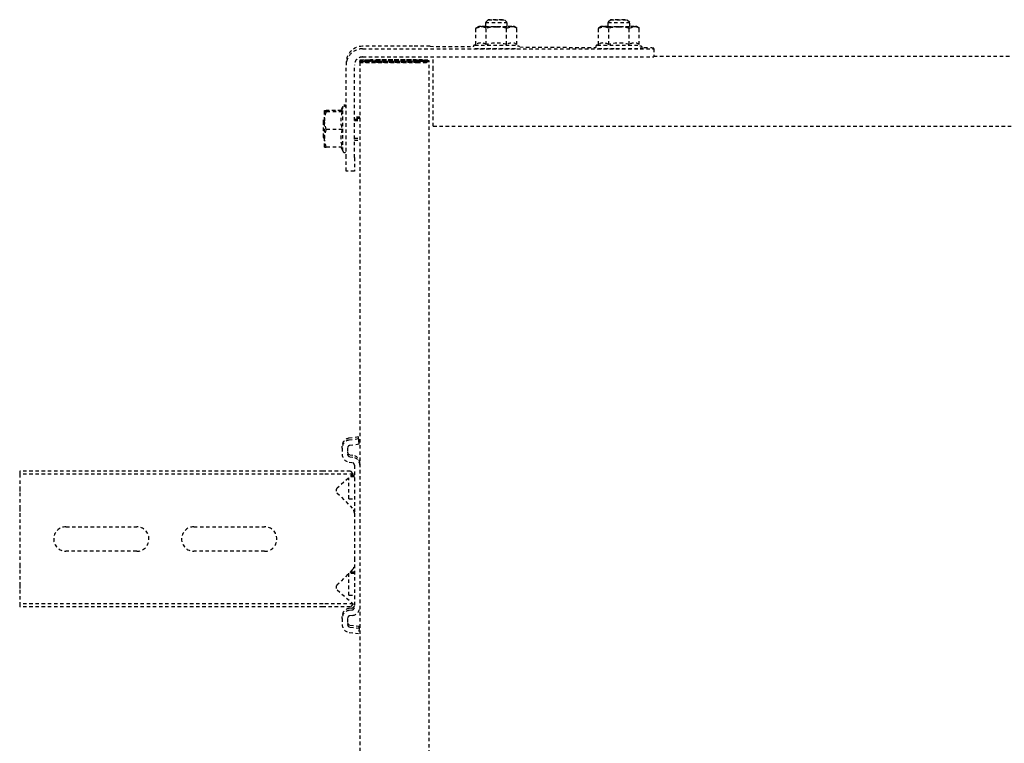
# Model space of a CAD drawing. Header units: centimetres. Extents: x 47725 to 65780, y 1892 to 12037.
# Tile 67 of 156: x 50603 to 50639, y 4902 to 4929. Entities that reach past the tile are written whole.
import ezdxf

# ---------------------------------------------------------------- set-up
doc = ezdxf.new("R2010")
doc.units = ezdxf.units.CM
doc.header["$LTSCALE"] = 0.02
doc.linetypes.add('DASHED2', pattern=[9.525, 6.35, -3.175])
doc.layers.add('CKDRZWI_', color=7, linetype='Continuous')

# ---------------------------------------------------------------- blocks, each defined once
blk = doc.blocks.new('A$7E8814B27261F1')
at = {"color": 7, "linetype": 'DASHED2', "ltscale": 10}
for p, q in [((3987.55, 4575), (3986.42, 4575)), ((3986.42, 4463.5), (3986.42, 4575)), ((3987.55, 4463.5), (3987.55, 4575)), ((3992.65, 4575), (3987.55, 4575)), ((3994.41, 4575), (3992.65, 4575)), ((4000.01, 4575), (3994.41, 4575)), ((4001.92, 4575), (4000.01, 4575)), ((4020.83, 4575), (4001.92, 4575)), ((4022.74, 4575), (4020.83, 4575)), ((4028.34, 4575), (4022.74, 4575)), ((4030.1, 4575), (4028.34, 4575)), ((4035.2, 4575), (4030.1, 4575)), ((4036.33, 4575), (4035.2, 4575)), ((4035.2, 4463.5), (4035.2, 4575)), ((4036.33, 4463.5), (4036.33, 4575)), ((4006.87, 4532), (4006.87, 4558)), ((4015.87, 4558), (4015.87, 4532)), ((4006.87, 4485), (4006.87, 4511)), ((4015.87, 4511), (4015.87, 4485)), ((3986.42, 4453.45), (3986.42, 4463.5)), ((3987.55, 4452.46), (3987.55, 4463.5)), ((4035.2, 4452.46), (4035.2, 4463.5)), ((4036.33, 4453.45), (4036.33, 4463.5)), ((4155.41, 4462.42), (4158.64, 4463)), ((4155.41, 4456.43), (4155.41, 4462.42)), ((4155.44, 4463), (4158.64, 4463)), ((4158.94, 4463.5), (4158.44, 4463)), ((4158.64, 4463), (4165.14, 4463)), ((4164.94, 4463.5), (4158.94, 4463.5)), ((4161.87, 4462.42), (4165.14, 4463)), ((4161.87, 4456.43), (4161.87, 4462.42)), ((4165.4, 4463.5), (4164.94, 4463.5)), ((4165.44, 4463), (4164.94, 4463.5)), ((4165.14, 4463), (4168.44, 4463)), ((4168.41, 4456.43), (4168.41, 4462.42)), ((4168.44, 4463), (4168.9, 4463)), ((4168.47, 4456.43), (4168.47, 4462.42)), ((4168.87, 4456.76), (4168.87, 4462.42)), ((4168.93, 4456.72), (4168.93, 4462.42)), ((3992.65, 4458.33), (3987.55, 4452.46)), ((4000.01, 4452.79), (3994.41, 4458.39)), ((4028.34, 4458.39), (4022.74, 4452.79)), ((4035.2, 4452.46), (4030.1, 4458.33)), ((3982.17, 4456.5), (3979.98, 4456.5)), ((3982.17, 4454.5), (3979.98, 4454.5)), ((3982.17, 4456.5), (3982.89, 4456.5)), ((4044.78, 4456.5), (4042.58, 4456.5)), ((4044.78, 4454.5), (4042.58, 4454.5)), ((4044.78, 4456.5), (4045.49, 4456.5)), ((4146.61, 4452), (4146.61, 4455)), ((4146.61, 4455), (4151.57, 4455)), ((4151.57, 4455), (4185.56, 4455)), ((4155.41, 4456.99), (4154.04, 4456.2)), ((4154.04, 4456.2), (4169.84, 4456.2)), ((4169.84, 4456.2), (4168.44, 4457.01)), ((4170.3, 4456.2), (4168.9, 4457.01)), ((4169.84, 4456.2), (4170.3, 4456.2)), ((4186.5, 4455), (4185.56, 4455)), ((3977, 4453.87), (3976.59, 4450.5)), ((3978.99, 4453.62), (3978.58, 4450.26)), ((3979.7, 4453.62), (3979.29, 4450.26)), ((3983.29, 4452.63), (3983.17, 4453.62)), ((3985.27, 4452.88), (3985.15, 4453.87)), ((3985.99, 4452.88), (3985.87, 4453.87)), ((4001.92, 4452), (3986.26, 4452)), ((3987.55, 4452.46), (3986.42, 4453.45)), ((3990.7, 4454), (3998.7, 4454)), ((3990.7, 4454), (3990.7, 4452)), ((3998.7, 4454), (3998.8, 4454)), ((3998.7, 4452), (3998.7, 4454)), ((3999.17, 4452), (3999.17, 4453.63)), ((4004.23, 4452), (4001.92, 4452)), ((4018.52, 4452), (4004.23, 4452)), ((4020.83, 4452), (4018.52, 4452)), ((4038.49, 4452), (4020.83, 4452)), ((4026.2, 4454), (4033.86, 4454)), ((4026.2, 4454), (4026.2, 4452)), ((4034.2, 4452), (4034.2, 4453.61)), ((4034.67, 4452), (4034.67, 4453.07)), ((4036.33, 4453.45), (4035.2, 4452.46)), ((4039.61, 4453.87), (4039.49, 4452.88)), ((4041.59, 4453.62), (4041.47, 4452.63)), ((4042.31, 4453.62), (4042.19, 4452.63)), ((4046.18, 4450.26), (4045.77, 4453.62)), ((4048.17, 4450.5), (4047.75, 4453.87)), ((4048.88, 4450.5), (4048.47, 4453.87)), ((4151.57, 4452), (4146.61, 4452)), ((4151.57, 4452), (4185.56, 4452)), ((4157.94, 4452), (4157.94, 4450)), ((4158.7, 4452), (4158.7, 4450)), ((4165.17, 4452), (4165.17, 4450)), ((4165.64, 4452), (4165.64, 4450)), ((4165.94, 4450), (4165.94, 4452)), ((4166.4, 4450), (4166.4, 4452)), ((4186.6, 4450), (711.34, 4450)), ((3978.58, 4450.26), (3976.59, 4450.5)), ((3978.58, 4450.26), (3979.29, 4450.26)), ((4046.18, 4450.26), (4048.17, 4450.5)), ((4046.18, 4450.26), (4046.9, 4450.26)), ((4046.9, 4450.26), (4048.88, 4450.5)), ((4048.17, 4450.5), (4048.88, 4450.5)), ((4186.6, 4450), (4186.85, 4450)), ((4186.85, 4448), (4186.6, 4448)), ((4187.07, 4450), (4186.85, 4450)), ((4186.91, 4448.79), (4186.98, 4446.06)), ((4187.32, 4450), (4187.07, 4450)), ((4187.07, 4448), (4187.32, 4448)), ((4187.44, 4446.06), (4187.38, 4448.79)), ((4188.56, 4449), (4188.56, 4346.97)), ((4191.56, 4449), (4191.56, 4346.97)), ((4192.5, 4430.63), (4192.5, 4449)), ((4186.56, 4429), (4186.56, 4445.5)), ((4186.58, 4445.5), (4186.58, 4429)), ((4186.97, 4444.21), (4186.58, 4444.21)), ((4186.97, 4444.21), (4186.91, 4446.91)), ((4187.03, 4445.5), (4187.03, 4429)), ((4187.05, 4429), (4187.05, 4445.5)), ((4187.44, 4444.21), (4187.05, 4444.21)), ((4187.37, 4446.91), (4187.44, 4444.21)), ((4186.93, 4426.81), (4186.59, 4426.81)), ((4186.6, 4426.5), (4186.62, 4426.5)), ((4186.62, 4426.5), (4186.62, 4424.5)), ((4186.93, 4426.81), (4186.97, 4428.8)), ((4186.94, 4425), (4186.93, 4426.81)), ((4186.98, 4426.99), (4186.94, 4425)), ((4187.4, 4426.81), (4187.06, 4426.81)), ((4187.08, 4426.5), (4187.07, 4426.5)), ((4187.08, 4424.5), (4187.08, 4426.5)), ((4187.44, 4428.8), (4187.4, 4426.81)), ((4187.4, 4426.81), (4187.41, 4425)), ((4187.41, 4425), (4187.45, 4426.99)), ((711.34, 4424.5), (4186.6, 4424.5)), ((4163.1, 4423), (4167.57, 4423)), ((4163.1, 4423), (4163.1, 327)), ((4167.57, 4423), (4184.06, 4423)), ((4184.06, 4423), (4188.56, 4423)), ((4186.62, 4424.5), (4186.6, 4424.5)), ((4186.94, 4425), (4186.62, 4425)), ((4186.62, 4424.5), (4187.07, 4424.5)), ((4187.07, 4424.5), (4187.08, 4424.5)), ((4187.41, 4425), (4187.08, 4425)), ((4192.48, 4424.17), (4192.36, 4408.3)), ((4193.16, 4407.31), (4199.16, 4407.31)), ((4199.16, 4407.31), (4199.71, 4405.43)), ((4199.74, 4406.3), (4199.16, 4407.31)), ((4201.24, 4403.8), (4199.73, 4403.8)), ((4202.24, 4402.8), (4201.24, 4403.8)), ((4193.11, 4403.55), (4199.1, 4403.55)), ((4201.24, 4395.8), (4202.24, 4396.8)), ((4193.11, 4396.05), (4199.1, 4396.05)), ((4199.1, 4396.05), (4199.71, 4394.17)), ((4199.16, 4392.29), (4199.74, 4393.3)), ((4199.73, 4395.8), (4201.24, 4395.8)), ((4192.23, 4391.24), (4192.03, 4363.21)), ((4193.16, 4392.29), (4199.16, 4392.29)), ((4193.16, 4362.31), (4199.16, 4362.31)), ((4199.16, 4362.31), (4199.71, 4360.43)), ((4199.74, 4361.3), (4199.16, 4362.31)), ((4193.11, 4358.55), (4199.1, 4358.55)), ((4201.24, 4358.8), (4199.73, 4358.8)), ((4202.24, 4357.8), (4201.24, 4358.8)), ((4193.11, 4351.05), (4199.1, 4351.05)), ((4199.1, 4351.05), (4199.71, 4349.17)), ((4199.73, 4350.8), (4201.24, 4350.8)), ((4201.24, 4350.8), (4202.24, 4351.8)), ((4191.91, 4346.98), (4191.9, 4345.5)), ((4193.16, 4347.29), (4199.16, 4347.29)), ((4199.16, 4347.29), (4199.74, 4348.3)), ((4191.61, 4341.97), (4188.61, 4341.97)), ((4188.85, 4341.97), (4188.85, 408.03)), ((4191.61, 4341.97), (4191.83, 4341.97))]:
    blk.add_line(p, q, dxfattribs=at)
for centre, radius, start, end in [((4011.37, 4558), 4.5, 0, 180), ((4011.37, 4532), 4.5, 180, 0), ((4011.37, 4511), 4.5, 0, 180), ((4011.37, 4485), 4.5, 180, 0), ((4159.72, 4462.47), 4.31, 172.9062, 180.6366), ((4158.53, 4453.07), 9.93, 70.3005, 89.3422), ((4165.02, 4452.88), 10.12, 70.4904, 89.3522), ((4172.72, 4462.47), 4.31, 172.9062, 180.6366), ((4164.12, 4462.46), 4.36, 359.401, 7.0562), ((4173.18, 4462.47), 4.31, 172.9062, 180.6366), ((3993.56, 4457.54), 1.2, 45, 139), ((4029.19, 4457.54), 1.2, 41, 135), ((4154.04, 4455.6), 0.6, 90, 270), ((4158.64, 4447.63), 9.37, 69.8159, 110.1841), ((4165.14, 4447.45), 9.56, 70.0132, 109.9868), ((4169.84, 4455.6), 0.6, 270, 90), ((4170.3, 4455.6), 0.6, 270, 90), ((4001.92, 4454.7), 2.7, 225, 270), ((4020.83, 4454.7), 2.7, 270, 315), ((4190.35, 4405.47), 3.36, 325.2059, 33.0622), ((4196, 4405.6), 3.71, 326.6171, 357.4259), ((4181.14, 4399.8), 12.54, 342.5885, 17.4115), ((4186.29, 4399.65), 13.39, 0.6393, 16.948), ((4186.29, 4399.95), 13.4, 343.0579, 359.3548), ((4190.35, 4394.13), 3.36, 326.8921, 34.8398), ((4196.08, 4394.22), 3.63, 327.9563, 359.248), ((4190.35, 4360.47), 3.36, 325.2059, 33.0622), ((4196, 4360.6), 3.71, 326.6171, 357.4259), ((4181.14, 4354.8), 12.54, 342.5885, 17.4115), ((4186.29, 4354.65), 13.39, 0.6393, 16.948), ((4186.29, 4354.95), 13.4, 343.0579, 359.3548), ((4190.35, 4349.13), 3.36, 326.8921, 34.8398), ((4196.08, 4349.22), 3.63, 327.9563, 359.248)]:
    blk.add_arc(centre, radius, start, end, dxfattribs=at)
for centre, major_axis, ratio, start_param, end_param in [((3979.98, 4453.5), (0, 3), 0.999962, 0, 1.448623), ((3979.98, 4453.5), (0, 1), 0.999962, 0, 1.448623), ((3980.7, 4453.5), (0, 1), 0.999962, 0, 1.448623), ((3982.17, 4453.5), (0, -3), 0.999962, 1.692969, 3.141593), ((3982.17, 4453.5), (0, -1), 0.999962, 1.692969, 3.141593), ((3982.89, 4453.5), (0, -3), 0.999962, 1.692969, 3.141593), ((4042.58, 4453.5), (0, 3), 0.999962, 0, 1.448623), ((4042.58, 4453.5), (0, 1), 0.999962, 0, 1.448623), ((4043.3, 4453.5), (0, 1), 0.999962, 0, 1.448623), ((4044.78, 4453.5), (0, -3), 0.999962, 1.692969, 3.141593), ((4044.78, 4453.5), (0, -1), 0.999962, 1.692969, 3.141593), ((4045.49, 4453.5), (0, -3), 0.999962, 1.692969, 3.141593), ((4185.56, 4449), (0, -6), 0.999962, 1.570796, 3.141593), ((4186.5, 4449), (0, 6), 0.999962, 4.712389, 6.283185), ((3986.26, 4453), (0, -3), 0.999962, 4.834562, 6.283185), ((3986.26, 4453), (0, -1), 0.999962, 4.834562, 6.283185), ((3986.98, 4453), (0, -1), 0.999962, 4.834562, 6.283185), ((4038.49, 4453), (0, 1), 0.999962, 3.141593, 4.590216), ((4038.49, 4453), (0, 3), 0.999962, 3.141593, 4.590216), ((4039.21, 4453), (0, 3), 0.999962, 3.141593, 4.590216), ((4185.56, 4449), (0, -3), 0.999962, 1.570796, 3.141593), ((4186.6, 4445.5), (0, -4.5), 0.008727, 3.141593, 4.712389), ((4186.6, 4445.5), (0, 2.5), 0.008727, 0, 1.570796), ((4186.85, 4430), (0, 20), 0.008727, 5.934119, 6.283185), ((4186.85, 4430), (0, -18), 0.008727, 2.792527, 3.141593), ((4187.07, 4445.5), (0, -4.5), 0.008727, 3.141593, 4.712389), ((4187.07, 4445.5), (0, 2.5), 0.008727, 0, 1.570796), ((4187.32, 4430), (0, -20), 0.008727, 2.792527, 3.141593), ((4187.32, 4430), (0, 18), 0.008727, 5.934119, 6.283185), ((4186.94, 4436.5), (0, -8.5), 0.008727, 0.436332, 2.704803), ((4186.94, 4436.5), (0, 10.5), 0.008727, 3.577925, 5.855196), ((4187.41, 4436.5), (0, -10.5), 0.008727, 0.436332, 2.713603), ((4187.41, 4436.5), (0, 8.5), 0.008727, 3.577925, 5.846396), ((4186.6, 4429), (0, -4.5), 0.008727, 4.712389, 6.283185), ((4186.6, 4429), (0, 2.5), 0.008727, 1.570796, 3.141593), ((4187.07, 4429), (0, -4.5), 0.008727, 4.712389, 6.283185), ((4187.07, 4429), (0, 2.5), 0.008727, 1.570796, 3.141593), ((4192.41, 4430.63), (0, -10), 0.008727, 0.868012, 1.570796), ((4192.94, 4399.8), (0, 7.9), 0.008727, 0, 3.141593), ((4192.94, 4399.8), (0, 7.9), 0.008727, 6.268069, 6.283185), ((4199.74, 4399.8), (0, 6.5), 0.008727, 0.523599, 1.570796), ((4199.74, 4399.8), (0, 4.15), 0.008727, 0, 3.411276), ((4199.74, 4399.8), (0, -6.5), 0.008727, 2.617994, 3.665191), ((4199.74, 4399.8), (0, 4.15), 0.008727, 6.013502, 6.283185), ((4199.74, 4399.8), (0, 6.5), 0.008727, 5.375263, 5.759587), ((4201.24, 4399.8), (0, 4), 0.008727, 0, 3.141593), ((4201.24, 4399.8), (0, 4), 0.008727, 6.274458, 6.283185), ((4191.74, 4399.8), (0, 7.9), 0.008727, 1.436101, 3.141593), ((4199.74, 4399.8), (0, -6.5), 0.008727, 4.712389, 5.759587), ((4199.74, 4399.8), (0, 6.5), 0.008727, 2.617994, 3.665191), ((4199.74, 4399.8), (0, -6.5), 0.008727, 0.523599, 0.907923), ((4192.94, 4354.8), (0, 7.9), 0.008727, 0, 3.141593), ((4192.94, 4354.8), (0, 7.9), 0.008727, 6.268069, 6.283185), ((4199.74, 4354.8), (0, 6.5), 0.008727, 0.523599, 1.570796), ((4199.74, 4354.8), (0, -6.5), 0.008727, 2.617994, 3.665191), ((4199.74, 4354.8), (0, 6.5), 0.008727, 5.375263, 5.759587), ((4199.74, 4354.8), (0, 4.15), 0.008727, 0, 3.411276), ((4199.74, 4354.8), (0, 4.15), 0.008727, 6.013502, 6.283185), ((4201.24, 4354.8), (0, 4), 0.008727, 0, 3.141593), ((4201.24, 4354.8), (0, 4), 0.008727, 6.274458, 6.283185), ((4191.74, 4354.8), (0, 7.9), 0.008727, 1.436101, 3.141593), ((4199.74, 4354.8), (0, -6.5), 0.008727, 4.712389, 5.759587), ((4199.74, 4354.8), (0, -6.5), 0.008727, 0.523599, 0.907923), ((4188.61, 4346.97), (0, -5), 0.008727, 4.712389, 6.283185), ((4191.61, 4346.97), (0, 5), 0.008727, 1.570796, 3.141593), ((4199.74, 4354.8), (0, 6.5), 0.008727, 2.617994, 3.665191), ((4191.83, 4351.97), (0, -10), 0.008727, 0, 0.868012)]:
    blk.add_ellipse(centre, major_axis=major_axis, ratio=ratio, start_param=start_param, end_param=end_param, dxfattribs=at)
for centre in [(4202.24, 4399.8), (4202.24, 4354.8)]:
    blk.add_ellipse(centre, major_axis=(0, 3), ratio=0.008727, dxfattribs=at)
for points, knots in [([(4168.41, 4456.43), (4168.41, 4456.6), (4168.42, 4456.75), (4168.43, 4456.95), (4168.43, 4457.01), (4168.44, 4457.01), (4168.44, 4457.01), (4168.44, 4457.01)], [0, 0, 0, 0, 0.25, 0.25, 0.5, 0.5, 0.5083284, 0.5083284, 0.5083284, 0.5083284]), ([(4192.96, 4407.38), (4192.95, 4407.54), (4192.93, 4407.69), (4192.95, 4407.76), (4192.9, 4407.92), (4192.84, 4408.03), (4192.74, 4408.16), (4192.57, 4408.27), (4192.35, 4408.31), (4192.14, 4408.28), (4191.97, 4408.19), (4191.87, 4408.08), (4191.8, 4407.98), (4191.77, 4407.89), (4191.75, 4407.83), (4191.74, 4407.78), (4191.73, 4407.72), (4191.72, 4407.52), (4191.7, 4406.7), (4191.68, 4404.59), (4191.67, 4402.45), (4191.67, 4401.2), (4191.67, 4400.84)], [0.4679523, 0.4679523, 0.4679523, 0.4679523, 0.5226093, 0.5419823, 0.5459281, 0.550613, 0.5569908, 0.5641798, 0.5719987, 0.5803439, 0.5868466, 0.5922879, 0.596927, 0.6007021, 0.6040085, 0.6081559, 0.6157521, 0.6380484, 0.7559458, 0.8577585, 0.9645625, 1, 1, 1, 1]), ([(4192.94, 4362.71), (4192.94, 4362.74), (4192.95, 4362.76), (4192.9, 4362.92), (4192.84, 4363.03), (4192.74, 4363.16), (4192.57, 4363.27), (4192.35, 4363.31), (4192.14, 4363.28), (4191.97, 4363.19), (4191.87, 4363.08), (4191.8, 4362.98), (4191.77, 4362.89), (4191.75, 4362.83), (4191.74, 4362.78), (4191.73, 4362.72), (4191.72, 4362.52), (4191.7, 4361.7), (4191.68, 4359.59), (4191.67, 4357.45), (4191.67, 4356.2), (4191.67, 4355.84)], [0.5226093, 0.5226093, 0.5226093, 0.5226093, 0.5419823, 0.5459281, 0.550613, 0.5569908, 0.5641798, 0.5719987, 0.5803439, 0.5868466, 0.5922879, 0.596927, 0.6007021, 0.6040085, 0.6081559, 0.6157521, 0.6380484, 0.7559458, 0.8577585, 0.9645625, 1, 1, 1, 1])]:
    blk.add_open_spline(points, degree=3, knots=knots, dxfattribs=at)
for points in [[(4192.28, 4391.3), (4192.38, 4391.24), (4192.49, 4391.49), (4192.58, 4392.05)], [(4192.28, 4346.3), (4192.38, 4346.24), (4192.49, 4346.49), (4192.58, 4347.05)]]:
    blk.add_open_spline(points, degree=3, dxfattribs=at)

msp = doc.modelspace()

# ---------------------------------------------------------------- block references
at = {"layer": 'CKDRZWI_', "xscale": 0.1, "yscale": 0.1, "zscale": 0.1, "rotation": 89.99999999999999}
msp.add_blockref('A$7E8814B27261F1', (51060.429, 4508.604), dxfattribs=at)

doc.saveas('drawing.dxf')
